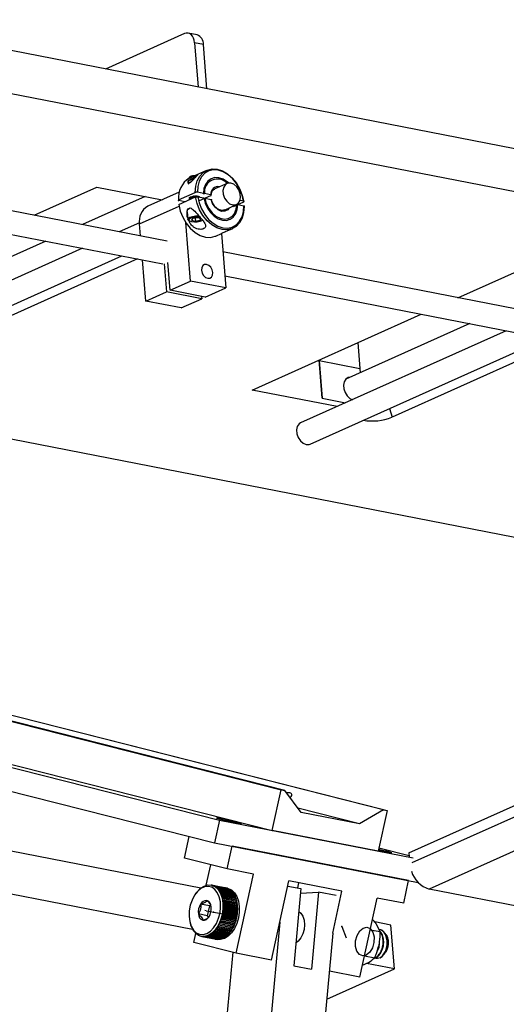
# Model space of a CAD drawing. Header units: inches. Extents: x 0.1 to 43.9, y 0.1 to 33.9.
# Tile 36 of 50: x 29.6 to 30.9, y 10.6 to 13.3. Entities that reach past the tile are written whole.
import ezdxf
from ezdxf import colors
from ezdxf.entities.mleader import LeaderData, LeaderLine
from ezdxf.math import Vec2, Vec3

# ---------------------------------------------------------------- set-up
doc = ezdxf.new("R2010")
doc.units = ezdxf.units.IN
doc.header["$MEASUREMENT"] = 0
doc.header["$PDSIZE"] = -1
doc.linetypes.add('CENTERX2', pattern=[0.8, 0.5, -0.1, 0.1, -0.1])

msp = doc.modelspace()

# ---------------------------------------------------------------- linework, layer by layer
at = {"color": 7, "linetype": 'Continuous', "lineweight": 25}
for p, q in [((33.8312, 12.3752), (28.5469, 13.4046)), ((33.8408, 12.2569), (28.366, 13.3234)), ((30.0527, 13.2484), (29.8395, 13.1528)), ((30.0866, 13.2451), (30.0628, 13.2497)), ((30.0797, 13.2237), (30.0894, 13.1041)), ((30.1035, 13.2191), (30.0797, 13.2237)), ((30.1132, 13.0994), (30.1035, 13.2191)), ((30.0063, 12.6884), (29.0138, 12.8817)), ((30.0678, 12.8624), (30.0652, 12.8597)), ((30.1124, 12.8794), (30.0794, 12.8646)), ((30.0839, 12.8624), (30.0824, 12.8636)), ((29.6474, 12.7583), (29.8162, 12.834)), ((29.8162, 12.834), (29.9921, 12.7997)), ((30.0622, 12.8486), (30.0623, 12.8478)), ((30.1674, 12.8441), (30.1347, 12.8295)), ((29.0191, 12.817), (29.9943, 12.627)), ((29.9467, 12.8086), (29.7779, 12.7329)), ((30.0385, 12.8206), (29.9536, 12.7824)), ((30.0365, 12.7995), (30.0818, 12.8198)), ((30.0375, 12.7873), (30.0827, 12.8076)), ((30.1037, 12.8171), (30.0873, 12.8203)), ((30.0882, 12.8081), (30.1047, 12.8049)), ((30.0933, 12.7979), (30.1237, 12.8116)), ((30.1232, 12.8133), (30.1066, 12.8165)), ((30.0536, 12.7945), (30.037, 12.7978)), ((30.0661, 12.8013), (30.0661, 12.8005)), ((30.1076, 12.8043), (30.1242, 12.8011)), ((30.1603, 12.7724), (30.193, 12.7871)), ((30.1846, 12.7819), (30.2123, 12.7943)), ((30.1963, 12.7871), (30.2128, 12.7838)), ((30.2118, 12.796), (30.2024, 12.7979)), ((30.0599, 12.7674), (30.0615, 12.7476)), ((30.0614, 12.7753), (30.0642, 12.7766)), ((30.0658, 12.7773), (30.0685, 12.7785)), ((29.9313, 12.7382), (29.8766, 12.7136)), ((29.9342, 12.7024), (29.9315, 12.7347)), ((30.0691, 12.5807), (30.0563, 12.7384)), ((30.063, 12.7453), (30.0656, 12.7434)), ((30.0742, 12.7491), (30.0718, 12.7447)), ((30.0718, 12.7447), (30.0821, 12.7427)), ((30.0869, 12.7514), (30.0742, 12.7491)), ((30.0815, 12.7504), (30.0821, 12.7427)), ((30.0821, 12.7427), (30.0948, 12.745)), ((30.0972, 12.7494), (30.0869, 12.7514)), ((30.0944, 12.75), (30.0948, 12.745)), ((30.0948, 12.745), (30.0972, 12.7494)), ((30.1914, 12.7277), (30.1931, 12.7291)), ((30.1375, 12.7022), (30.1526, 12.709)), ((30.1524, 12.7089), (30.1643, 12.5622)), ((30.1678, 12.7159), (30.1827, 12.7225)), ((26.9185, 12.6741), (31.2526, 11.8298)), ((29.679, 12.6885), (29.3453, 12.5388)), ((29.7776, 12.6692), (29.2233, 12.4206)), ((29.2489, 12.3636), (29.8841, 12.6485)), ((31.1489, 12.4658), (30.1564, 12.6591)), ((29.9256, 12.6404), (29.4696, 12.4358)), ((29.9484, 12.5266), (29.9394, 12.6377)), ((29.9978, 12.6268), (30.0039, 12.5515)), ((30.0136, 12.5558), (30.0075, 12.6312)), ((30.1617, 12.5944), (31.1369, 12.4044)), ((30.79, 12.5357), (30.9588, 12.6114)), ((30.0136, 12.5558), (30.0691, 12.5807)), ((30.1643, 12.5622), (30.0691, 12.5807)), ((29.9484, 12.5266), (30.0039, 12.5515)), ((30.0991, 12.5329), (30.0039, 12.5515)), ((30.1088, 12.5373), (30.0136, 12.5558)), ((30.1088, 12.5373), (30.1643, 12.5622)), ((30.0437, 12.508), (29.9484, 12.5266)), ((30.0437, 12.508), (30.0991, 12.5329)), ((30.0986, 12.5392), (30.0991, 12.5329)), ((30.235, 12.2867), (30.691, 12.4913)), ((30.8216, 12.4659), (30.4879, 12.3162)), ((30.9202, 12.4467), (30.3659, 12.198)), ((30.3915, 12.141), (31.0266, 12.4259)), ((30.5198, 12.4145), (30.5264, 12.3335)), ((31.0682, 12.4178), (30.6122, 12.2133)), ((30.4242, 12.2644), (30.4158, 12.3678)), ((30.416, 12.3661), (30.4242, 12.2644)), ((30.416, 12.3661), (30.5255, 12.3448)), ((30.4641, 12.2421), (30.235, 12.2867)), ((30.4242, 12.2644), (30.4867, 12.2522)), ((30.6577, 11.038), (32.7486, 11.9759)), ((32.8034, 11.878), (30.7125, 10.94)), ((28.9749, 11.5476), (30.3134, 11.208)), ((30.3233, 11.2061), (28.9848, 11.5457)), ((30.5891, 11.1543), (29.2506, 11.4939)), ((29.2605, 11.4919), (30.599, 11.1524)), ((29.4412, 11.3049), (30.1466, 11.126)), ((29.4429, 11.3129), (30.2894, 11.0981)), ((29.569, 11.2081), (30.1333, 11.0649)), ((30.2894, 11.0981), (30.3134, 11.208)), ((30.3134, 11.208), (30.3233, 11.2061)), ((30.3669, 11.1467), (30.3233, 11.2061)), ((30.5242, 11.116), (30.3586, 11.1581)), ((30.5242, 11.116), (30.3669, 11.1467)), ((30.5891, 11.1543), (30.5242, 11.116)), ((30.599, 11.1524), (30.5751, 11.0425)), ((30.5891, 11.1543), (30.599, 11.1524)), ((30.1466, 11.126), (30.1333, 11.0649)), ((30.1466, 11.126), (30.6695, 11.0241)), ((30.0529, 11.0237), (30.0656, 11.0821)), ((30.5751, 11.0425), (30.2894, 11.0981)), ((30.0964, 10.9427), (29.423, 11.0739)), ((30.1333, 11.0649), (30.6825, 10.9579)), ((30.1676, 10.9946), (30.1809, 11.0557)), ((30.657, 10.9629), (30.1809, 11.0557)), ((30.6584, 11.0298), (30.5768, 11.0505)), ((30.6577, 11.038), (30.6586, 11.0269)), ((30.1676, 10.9946), (30.0529, 11.0237)), ((30.1113, 10.9503), (30.1234, 11.0058)), ((30.239, 10.9807), (30.1676, 10.9946)), ((30.1924, 10.7671), (30.239, 10.9807)), ((30.0746, 10.8306), (29.4007, 10.9619)), ((30.1254, 10.9506), (30.1243, 10.9508)), ((30.1254, 10.9506), (30.164, 10.943)), ((30.1642, 10.943), (30.1256, 10.9505)), ((30.1282, 10.9499), (30.1668, 10.9424)), ((30.1669, 10.9423), (30.1283, 10.9498)), ((30.1308, 10.9489), (30.1694, 10.9414)), ((30.1696, 10.9413), (30.131, 10.9489)), ((30.1334, 10.9477), (30.172, 10.9402)), ((30.1722, 10.9401), (30.1336, 10.9476)), ((30.1359, 10.9462), (30.1745, 10.9387)), ((30.1747, 10.9386), (30.1361, 10.9461)), ((30.2876, 10.7485), (30.3342, 10.9622)), ((30.3312, 10.9483), (30.3667, 10.9414)), ((30.477, 10.9343), (30.3342, 10.9622)), ((30.3579, 10.9431), (30.3609, 10.957)), ((30.6437, 10.9019), (30.657, 10.9629)), ((30.0834, 10.9289), (30.0817, 10.9265)), ((30.1383, 10.9444), (30.1769, 10.9369)), ((30.1771, 10.9368), (30.1385, 10.9443)), ((30.1406, 10.9424), (30.1792, 10.9349)), ((30.1794, 10.9348), (30.1408, 10.9423)), ((30.1428, 10.9402), (30.1814, 10.9327)), ((30.1816, 10.9325), (30.1429, 10.94)), ((30.1449, 10.9377), (30.1835, 10.9302)), ((30.1836, 10.93), (30.145, 10.9375)), ((30.1468, 10.935), (30.1854, 10.9274)), ((30.1855, 10.9273), (30.1469, 10.9348)), ((30.1486, 10.932), (30.1872, 10.9245)), ((30.1873, 10.9243), (30.1487, 10.9318)), ((30.1502, 10.9289), (30.1888, 10.9214)), ((30.1889, 10.9212), (30.1503, 10.9287)), ((30.1517, 10.9256), (30.1903, 10.9181)), ((30.1904, 10.9178), (30.1518, 10.9254)), ((30.153, 10.9221), (30.1917, 10.9145)), ((30.1917, 10.9143), (30.1531, 10.9218)), ((30.1685, 10.9422), (30.164, 10.9431)), ((30.1642, 10.943), (30.1642, 10.9429)), ((30.1669, 10.9423), (30.167, 10.9419)), ((30.1696, 10.9413), (30.1696, 10.9406)), ((30.1722, 10.9401), (30.1722, 10.9391)), ((30.1747, 10.9386), (30.1746, 10.9374)), ((30.1771, 10.9368), (30.177, 10.9354)), ((30.1794, 10.9348), (30.1792, 10.9331)), ((30.1816, 10.9325), (30.1812, 10.9306)), ((30.1836, 10.93), (30.1832, 10.9279)), ((30.1855, 10.9273), (30.185, 10.925)), ((30.1873, 10.9243), (30.1866, 10.9218)), ((30.1889, 10.9212), (30.188, 10.9185)), ((30.3667, 10.9414), (30.3476, 10.7329)), ((30.3656, 10.9293), (30.4144, 10.9321)), ((30.4144, 10.9321), (30.3952, 10.7236)), ((30.4617, 10.9229), (30.4144, 10.9321)), ((30.4524, 10.8212), (30.477, 10.9343)), ((31.3076, 10.8241), (30.7125, 10.94)), ((30.1198, 10.8947), (30.096, 10.8993)), ((30.1198, 10.8947), (30.114, 10.8682)), ((30.1231, 10.8965), (30.1198, 10.8947)), ((30.1542, 10.9184), (30.1928, 10.9109)), ((30.1929, 10.9106), (30.1543, 10.9182)), ((30.1552, 10.9146), (30.1938, 10.9071)), ((30.1939, 10.9068), (30.1552, 10.9143)), ((30.156, 10.9106), (30.1946, 10.9031)), ((30.1947, 10.9029), (30.1561, 10.9104)), ((30.1566, 10.9066), (30.1953, 10.8991)), ((30.1927, 10.8996), (30.1566, 10.9066)), ((30.1953, 10.8988), (30.1567, 10.9063)), ((30.1932, 10.8957), (30.1571, 10.9027)), ((30.1571, 10.9024), (30.1957, 10.8949)), ((30.1957, 10.8946), (30.1571, 10.9022)), ((30.1935, 10.8917), (30.1574, 10.8987)), ((30.1574, 10.8982), (30.196, 10.8906)), ((30.196, 10.8904), (30.1574, 10.8979)), ((30.1937, 10.8876), (30.1575, 10.8947)), ((30.1575, 10.8938), (30.1961, 10.8863)), ((30.1961, 10.8861), (30.1575, 10.8936)), ((30.1904, 10.9178), (30.1893, 10.915)), ((30.1917, 10.9143), (30.1904, 10.9113)), ((30.1929, 10.9106), (30.1914, 10.9075)), ((30.1939, 10.9068), (30.1921, 10.9036)), ((30.1947, 10.9029), (30.1927, 10.8996)), ((30.1927, 10.8996), (30.1953, 10.8991)), ((30.1953, 10.8988), (30.1932, 10.8957)), ((30.1932, 10.8957), (30.1957, 10.8949)), ((30.1957, 10.8946), (30.1935, 10.8917)), ((30.5257, 10.7021), (30.5723, 10.9158)), ((30.6437, 10.9019), (30.5723, 10.9158)), ((30.114, 10.8682), (30.0902, 10.8729)), ((30.114, 10.8682), (30.1172, 10.8635)), ((30.1928, 10.8597), (30.1541, 10.8673)), ((30.1542, 10.8675), (30.1928, 10.86)), ((30.1911, 10.8627), (30.1547, 10.8697)), ((30.1938, 10.8641), (30.1551, 10.8716)), ((30.1552, 10.8719), (30.1938, 10.8644)), ((30.1919, 10.8668), (30.1556, 10.8739)), ((30.156, 10.8763), (30.1946, 10.8687)), ((30.1946, 10.8685), (30.156, 10.876)), ((30.1926, 10.871), (30.1563, 10.8781)), ((30.1566, 10.8807), (30.1953, 10.8732)), ((30.1952, 10.8729), (30.1566, 10.8804)), ((30.1932, 10.8752), (30.1568, 10.8822)), ((30.1571, 10.8851), (30.1957, 10.8776)), ((30.1957, 10.8773), (30.1571, 10.8848)), ((30.1935, 10.8793), (30.1572, 10.8864)), ((30.1937, 10.8835), (30.1574, 10.8906)), ((30.1574, 10.8895), (30.196, 10.882)), ((30.196, 10.8817), (30.1574, 10.8892)), ((30.1946, 10.8685), (30.1919, 10.8668)), ((30.1919, 10.8668), (30.1938, 10.8644)), ((30.1952, 10.8729), (30.1926, 10.871)), ((30.1926, 10.871), (30.1946, 10.8687)), ((30.1957, 10.8773), (30.1932, 10.8752)), ((30.1932, 10.8752), (30.1953, 10.8732)), ((30.1935, 10.8917), (30.196, 10.8906)), ((30.196, 10.8817), (30.1935, 10.8793)), ((30.1935, 10.8793), (30.1957, 10.8776)), ((30.196, 10.8904), (30.1937, 10.8876)), ((30.1937, 10.8876), (30.1961, 10.8863)), ((30.1961, 10.8861), (30.1937, 10.8835)), ((30.1937, 10.8835), (30.196, 10.882)), ((30.067, 10.8513), (30.0677, 10.8484)), ((30.1428, 10.8396), (30.1814, 10.8321)), ((30.1808, 10.8359), (30.1447, 10.8429)), ((30.1834, 10.8355), (30.1448, 10.843)), ((30.1449, 10.8432), (30.1835, 10.8357)), ((30.1827, 10.8393), (30.1465, 10.8464)), ((30.1853, 10.8392), (30.1467, 10.8467)), ((30.1468, 10.847), (30.1854, 10.8395)), ((30.1844, 10.843), (30.1482, 10.85)), ((30.1871, 10.8431), (30.1485, 10.8506)), ((30.1486, 10.8509), (30.1872, 10.8434)), ((30.1861, 10.8467), (30.1498, 10.8538)), ((30.1888, 10.8471), (30.1501, 10.8546)), ((30.1502, 10.8549), (30.1889, 10.8474)), ((30.1875, 10.8506), (30.1513, 10.8577)), ((30.1903, 10.8512), (30.1516, 10.8588)), ((30.1517, 10.859), (30.1903, 10.8515)), ((30.1889, 10.8545), (30.1526, 10.8616)), ((30.1916, 10.8555), (30.153, 10.863)), ((30.1531, 10.8632), (30.1917, 10.8557)), ((30.1901, 10.8586), (30.1537, 10.8656)), ((30.1871, 10.8431), (30.1844, 10.843)), ((30.1844, 10.843), (30.1854, 10.8395)), ((30.1888, 10.8471), (30.1861, 10.8467)), ((30.1861, 10.8467), (30.1872, 10.8434)), ((30.1903, 10.8512), (30.1875, 10.8506)), ((30.1875, 10.8506), (30.1889, 10.8474)), ((30.1916, 10.8555), (30.1889, 10.8545)), ((30.1889, 10.8545), (30.1903, 10.8515)), ((30.1928, 10.8597), (30.1901, 10.8586)), ((30.1901, 10.8586), (30.1917, 10.8557)), ((30.1938, 10.8641), (30.1911, 10.8627)), ((30.1911, 10.8627), (30.1928, 10.86)), ((30.31, 10.851), (30.2837, 10.5644)), ((30.6094, 10.8428), (30.5656, 10.8513)), ((30.5805, 10.8253), (30.5693, 10.8467)), ((30.619, 10.7246), (30.6094, 10.8428)), ((30.0777, 10.7962), (30.0829, 10.8202)), ((30.1525, 10.8062), (30.1139, 10.8137)), ((30.1141, 10.8138), (30.1527, 10.8063)), ((30.1554, 10.8073), (30.1168, 10.8148)), ((30.117, 10.8149), (30.1556, 10.8074)), ((30.1583, 10.8087), (30.1197, 10.8162)), ((30.1198, 10.8163), (30.1584, 10.8088)), ((30.1611, 10.8103), (30.1225, 10.8178)), ((30.1227, 10.8179), (30.1613, 10.8104)), ((30.1639, 10.8122), (30.1253, 10.8197)), ((30.1254, 10.8199), (30.1641, 10.8123)), ((30.1666, 10.8144), (30.128, 10.8219)), ((30.1282, 10.822), (30.1668, 10.8145)), ((30.1693, 10.8167), (30.1307, 10.8243)), ((30.1308, 10.8244), (30.1695, 10.8169)), ((30.1719, 10.8193), (30.1333, 10.8269)), ((30.1334, 10.827), (30.172, 10.8195)), ((30.1744, 10.8222), (30.1358, 10.8297)), ((30.1359, 10.8299), (30.1746, 10.8224)), ((30.1768, 10.8252), (30.1382, 10.8327)), ((30.1383, 10.8329), (30.177, 10.8254)), ((30.1791, 10.8285), (30.1405, 10.836)), ((30.1406, 10.8362), (30.1793, 10.8287)), ((30.1813, 10.8319), (30.1427, 10.8394)), ((30.1644, 10.8148), (30.1641, 10.8123)), ((30.167, 10.8172), (30.1668, 10.8145)), ((30.1696, 10.8198), (30.1695, 10.8169)), ((30.1721, 10.8226), (30.172, 10.8195)), ((30.1744, 10.8257), (30.1746, 10.8224)), ((30.1767, 10.8289), (30.177, 10.8254)), ((30.1788, 10.8324), (30.1793, 10.8287)), ((30.1834, 10.8355), (30.1808, 10.8359)), ((30.1808, 10.8359), (30.1814, 10.8321)), ((30.1853, 10.8392), (30.1827, 10.8393)), ((30.1827, 10.8393), (30.1835, 10.8357)), ((30.4526, 10.8211), (30.4265, 10.5365)), ((30.5537, 10.8305), (30.5805, 10.8253)), ((30.5803, 10.8302), (30.579, 10.8304)), ((30.1924, 10.7671), (30.0777, 10.7962)), ((30.0975, 10.8127), (30.0985, 10.8126)), ((30.1382, 10.8048), (30.0996, 10.8124)), ((30.0998, 10.8123), (30.1384, 10.8048)), ((30.141, 10.8045), (30.1024, 10.8121)), ((30.1026, 10.8121), (30.1412, 10.8045)), ((30.1439, 10.8045), (30.1053, 10.8121)), ((30.1054, 10.8121), (30.1441, 10.8046)), ((30.1467, 10.8048), (30.1081, 10.8123)), ((30.1083, 10.8124), (30.1469, 10.8048)), ((30.1496, 10.8054), (30.111, 10.8129)), ((30.1112, 10.8129), (30.1498, 10.8054)), ((30.1371, 10.805), (30.1416, 10.8042)), ((30.1385, 10.805), (30.1384, 10.8048)), ((30.1414, 10.805), (30.1412, 10.8045)), ((30.1444, 10.8053), (30.1441, 10.8046)), ((30.1473, 10.8058), (30.1469, 10.8048)), ((30.1502, 10.8067), (30.1498, 10.8054)), ((30.1531, 10.8078), (30.1527, 10.8063)), ((30.156, 10.8091), (30.1556, 10.8074)), ((30.1589, 10.8108), (30.1584, 10.8088)), ((30.1616, 10.8126), (30.1613, 10.8104)), ((30.6015, 10.8036), (30.6011, 10.8056)), ((30.1828, 10.7695), (30.1634, 10.5575)), ((30.2876, 10.7485), (30.1924, 10.7671)), ((30.5383, 10.76), (30.5655, 10.7548)), ((30.5914, 10.7649), (30.592, 10.7659)), ((30.5944, 10.7692), (30.595, 10.77)), ((30.5327, 10.7346), (30.5468, 10.7409)), ((30.619, 10.7246), (30.5433, 10.7393)), ((30.3476, 10.7329), (30.3952, 10.7236)), ((30.4362, 10.6426), (30.619, 10.7246)), ((30.5257, 10.7021), (30.4432, 10.7182))]:
    msp.add_line(p, q, dxfattribs=at)
at = {"color": 8, "linetype": 'Continuous', "lineweight": 25}
for p, q in [((29.9315, 12.7347), (30.0383, 12.7826)), ((30.6054, 12.237), (30.6122, 12.2133)), ((30.6667, 11.0114), (32.751, 11.9464))]:
    msp.add_line(p, q, dxfattribs=at)
at = {"color": 7, "linetype": 'CENTERX2'}
for p, q in [((30.1109, 10.8818), (30.1074, 10.8824)), ((30.1109, 10.8818), (30.1515, 10.8738)), ((30.1515, 10.8738), (30.155, 10.8732)), ((30.4771, 10.8393), (30.4883, 10.8082))]:
    msp.add_line(p, q, dxfattribs=at)
at = {"color": 7, "linetype": 'Continuous', "lineweight": 25, "flags": 128}
for points in [[(30.0797, 13.2237), (30.0787, 13.2305), (30.0768, 13.2365), (30.0741, 13.2416), (30.0706, 13.2457), (30.0666, 13.2484), (30.0622, 13.2498), (30.0575, 13.2498), (30.0527, 13.2484)], [(30.0802, 12.8644), (30.082, 12.8638), (30.0824, 12.8636)], [(30.0818, 12.8198), (30.0829, 12.8363), (30.087, 12.8513), (30.0938, 12.8639), (30.1031, 12.8737), (30.1144, 12.8802), (30.1272, 12.8831), (30.1409, 12.8822), (30.155, 12.8777), (30.1686, 12.8696), (30.1814, 12.8585), (30.1926, 12.8447), (30.2017, 12.8289), (30.2084, 12.8119), (30.2123, 12.7943)], [(30.2118, 12.796), (30.2081, 12.8127), (30.2017, 12.829), (30.1929, 12.844), (30.1823, 12.8571), (30.1701, 12.8677), (30.1571, 12.8753), (30.1437, 12.8797), (30.1307, 12.8805), (30.1185, 12.8778), (30.1077, 12.8716), (30.0988, 12.8623), (30.0923, 12.8503), (30.0884, 12.8361), (30.0873, 12.8203)], [(30.1711, 12.8453), (30.1675, 12.8484), (30.1567, 12.8554), (30.1454, 12.8593), (30.1344, 12.8597), (30.1243, 12.8568), (30.1158, 12.8506), (30.1093, 12.8416), (30.1052, 12.8302), (30.1037, 12.8171)], [(30.1826, 12.786), (30.1906, 12.7862), (30.1973, 12.79), (30.202, 12.7968), (30.2041, 12.8059), (30.2032, 12.8162), (30.1996, 12.8264), (30.1937, 12.8353), (30.1861, 12.8418), (30.1778, 12.8452), (30.1698, 12.845), (30.1631, 12.8412), (30.1584, 12.8344), (30.1563, 12.8253), (30.1572, 12.815), (30.1608, 12.8048), (30.1667, 12.7959), (30.1743, 12.7894), (30.1826, 12.786)], [(30.0658, 12.8045), (30.0665, 12.806), (30.0691, 12.8077), (30.0734, 12.8091), (30.0786, 12.8099), (30.084, 12.8101), (30.0888, 12.8096)], [(30.2133, 12.7821), (30.2122, 12.7656), (30.2081, 12.7506), (30.2012, 12.738), (30.192, 12.7282), (30.1807, 12.7217), (30.1679, 12.7188), (30.1541, 12.7197), (30.1401, 12.7242), (30.1264, 12.7323), (30.1137, 12.7434), (30.1025, 12.7572), (30.0933, 12.773), (30.0867, 12.79), (30.0827, 12.8076)], [(30.0882, 12.8081), (30.092, 12.7914), (30.0984, 12.7752), (30.1071, 12.7602), (30.1178, 12.7471), (30.1299, 12.7365), (30.143, 12.7288), (30.1563, 12.7245), (30.1694, 12.7237), (30.1816, 12.7264), (30.1924, 12.7325), (30.2012, 12.7419), (30.2078, 12.7539), (30.2117, 12.7681), (30.2128, 12.7838)], [(30.0888, 12.8096), (30.0922, 12.8085), (30.0937, 12.8071)], [(30.0375, 12.7873), (30.0414, 12.7697), (30.0481, 12.7527), (30.0572, 12.7369), (30.0684, 12.7231), (30.0812, 12.712), (30.0949, 12.7039), (30.1089, 12.6994), (30.1226, 12.6985), (30.1354, 12.7014), (30.1375, 12.7022)], [(30.1047, 12.8049), (30.1084, 12.7908), (30.1145, 12.7775), (30.1227, 12.7655), (30.1325, 12.7558), (30.1434, 12.7487), (30.1547, 12.7449), (30.1657, 12.7444), (30.1757, 12.7473), (30.1843, 12.7535), (30.1908, 12.7626), (30.1949, 12.774), (30.1963, 12.7871)], [(30.1076, 12.8043), (30.1115, 12.7901), (30.1181, 12.7766), (30.1269, 12.7649), (30.1373, 12.7559), (30.1486, 12.75), (30.1601, 12.7478), (30.1708, 12.7493), (30.18, 12.7546), (30.1872, 12.7631), (30.1918, 12.7744), (30.1935, 12.7876)], [(30.0596, 12.7717), (30.0607, 12.7741), (30.065, 12.7769), (30.0683, 12.7782)], [(30.063, 12.7453), (30.0616, 12.7471), (30.0626, 12.75), (30.0669, 12.7528), (30.0739, 12.7551), (30.0824, 12.7565), (30.0913, 12.7568), (30.0916, 12.7568)], [(30.0947, 12.7534), (30.0907, 12.7536), (30.0828, 12.7533), (30.0752, 12.7521), (30.069, 12.7501), (30.0652, 12.7476), (30.0643, 12.745), (30.0665, 12.7428), (30.0714, 12.7412)], [(30.1289, 12.604), (30.1272, 12.6114), (30.1234, 12.6181), (30.1182, 12.6231), (30.1123, 12.6257), (30.1066, 12.6254), (30.102, 12.6223), (30.0992, 12.6168), (30.0987, 12.6099), (30.1004, 12.6024), (30.1042, 12.5957), (30.1094, 12.5907), (30.1153, 12.5881), (30.121, 12.5884), (30.1256, 12.5915), (30.1284, 12.597), (30.1289, 12.604)], [(30.4995, 12.3214), (30.4942, 12.3204), (30.4879, 12.3162), (30.4835, 12.3092), (30.4816, 12.3001), (30.4825, 12.29), (30.4859, 12.2799), (30.4915, 12.2709), (30.4988, 12.2641), (30.5053, 12.2606)], [(30.3659, 12.198), (30.3615, 12.1951), (30.3569, 12.1883), (30.3548, 12.1792), (30.3556, 12.1689), (30.3593, 12.1587), (30.3652, 12.1498), (30.3728, 12.1433), (30.3811, 12.14)], [(30.3811, 12.14), (30.3891, 12.1401), (30.3915, 12.141)], [(30.1992, 11.1191), (30.1908, 11.1211), (30.1804, 11.1235), (30.1692, 11.126), (30.1583, 11.1283), (30.149, 11.1301), (30.1422, 11.1314), (30.1387, 11.1318), (30.1389, 11.1314), (30.1427, 11.1303), (30.1498, 11.1285), (30.1593, 11.1263), (30.1703, 11.1238), (30.1815, 11.1214), (30.1917, 11.1193), (30.1999, 11.1177), (30.2051, 11.1169), (30.2068, 11.1169), (30.2047, 11.1176), (30.1992, 11.1191)], [(30.5756, 11.0448), (30.5861, 11.0426), (30.5964, 11.0405), (30.6045, 11.0389), (30.6097, 11.0381), (30.6114, 11.038), (30.6094, 11.0388), (30.6039, 11.0403)], [(30.0934, 10.8182), (30.1031, 10.8176), (30.113, 10.8205), (30.1225, 10.8267), (30.1313, 10.8359), (30.1388, 10.8476), (30.1446, 10.8612), (30.1484, 10.876), (30.15, 10.8911), (30.1493, 10.9057), (30.1463, 10.9191), (30.1412, 10.9305), (30.1343, 10.9393), (30.126, 10.945), (30.1167, 10.9474), (30.1068, 10.9463), (30.097, 10.9417), (30.0878, 10.9339), (30.0796, 10.9234), (30.0729, 10.9106), (30.0681, 10.8964), (30.0654, 10.8813), (30.0649, 10.8664), (30.0668, 10.8523), (30.0708, 10.8398), (30.0768, 10.8296), (30.0845, 10.8223), (30.0934, 10.8182)], [(30.0834, 10.9289), (30.0866, 10.9331), (30.0958, 10.9423), (30.1057, 10.9484), (30.1159, 10.9511), (30.1259, 10.9504), (30.1351, 10.9463), (30.1431, 10.9389), (30.1494, 10.9286), (30.1539, 10.916), (30.1562, 10.9017), (30.1562, 10.8864), (30.1539, 10.8708), (30.1495, 10.8558), (30.1432, 10.8421), (30.1352, 10.8304), (30.126, 10.8213), (30.1161, 10.8152), (30.1059, 10.8124), (30.0959, 10.8131), (30.0959, 10.8131)], [(30.1685, 10.9422), (30.17, 10.9418), (30.1792, 10.9377), (30.1872, 10.9303), (30.1936, 10.9201), (30.198, 10.9075), (30.2003, 10.8931), (30.2003, 10.8778), (30.198, 10.8623), (30.1936, 10.8472), (30.1873, 10.8335), (30.1793, 10.8218), (30.1701, 10.8127), (30.1602, 10.8066), (30.15, 10.8038), (30.1416, 10.8042)], [(30.3611, 10.8795), (30.3665, 10.8749), (30.3717, 10.8666), (30.375, 10.856), (30.3761, 10.844), (30.3749, 10.8314), (30.3716, 10.8191), (30.3663, 10.8081), (30.3596, 10.7992), (30.3532, 10.7938)]]:
    msp.add_lwpolyline(points, dxfattribs=at)
at = {"color": 8, "linetype": 'Continuous', "lineweight": 25, "flags": 128}
msp.add_lwpolyline([(30.1732, 12.7782), (30.1692, 12.7732), (30.1617, 12.769), (30.1527, 12.7688), (30.1435, 12.7726), (30.135, 12.7798), (30.1283, 12.7897), (30.1242, 12.8011)], dxfattribs=at)
at = {"color": 7, "linetype": 'Continuous', "flags": 128}
msp.add_lwpolyline([(30.5183, 10.8151), (30.5255, 10.8271), (30.5348, 10.8348), (30.5446, 10.837), (30.5536, 10.8333), (30.5604, 10.8242), (30.5638, 10.8113), (30.5635, 10.7963), (30.5594, 10.7817), (30.5522, 10.7697), (30.5429, 10.762), (30.5331, 10.7598), (30.5241, 10.7635), (30.5173, 10.7726), (30.5139, 10.7855), (30.5142, 10.8004), (30.5183, 10.8151)], dxfattribs=at)
at = {"color": 7, "linetype": 'Continuous', "lineweight": 25}
for centre, radius, start, end in [((30.0774, 13.2206), 0.0262, 356.7513, 69.495), ((30.077, 12.8288), 0.0319, 94.7408, 112.1104), ((30.0766, 12.8477), 0.0171, 77.8811, 120.7072), ((30.0776, 12.8415), 0.0218, 76.2758, 94.3033), ((30.0979, 12.8058), 0.0617, 121.6674, 185.8973), ((30.1416, 12.8208), 0.0353, 41.868, 186.9275), ((29.9755, 12.7434), 0.0448, 119.2738, 191.2006), ((30.081, 12.7885), 0.0483, 258.5715, 295.5638), ((30.5583, 12.3513), 0.1482, 260.6851, 291.2968), ((30.3839, 10.1518), 0.9153, 76.0949, 77.8865), ((30.7341, 11.0096), 0.0729, 197.2175, 252.7885), ((30.12, 10.9233), 0.0278, 73.0371, 78.484), ((30.1197, 10.9223), 0.0288, 67.4002, 72.6864), ((30.1194, 10.9216), 0.0296, 61.8231, 67.0338), ((30.1186, 10.92), 0.0315, 56.4765, 61.4659), ((30.1177, 10.9187), 0.033, 51.2869, 56.1465), ((30.1159, 10.9164), 0.0359, 46.422, 51.0012), ((30.1138, 10.9143), 0.0389, 41.7786, 46.1259), ((30.111, 10.9118), 0.0426, 37.4141, 41.4994), ((30.1084, 10.9098), 0.0459, 33.2829, 37.1889), ((30.1041, 10.9069), 0.0511, 29.4404, 33.0556), ((30.1004, 10.9048), 0.0554, 25.7786, 29.2162), ((30.0952, 10.9023), 0.0611, 22.3544, 25.5637), ((30.0902, 10.9003), 0.0665, 19.1056, 22.1349), ((30.0858, 10.8988), 0.0712, 16.0044, 18.9105), ((30.1587, 10.9158), 0.0278, 73.0371, 78.484), ((30.1584, 10.9148), 0.0288, 67.4002, 72.6864), ((30.1581, 10.9141), 0.0296, 61.8231, 67.0338), ((30.1572, 10.9125), 0.0315, 56.4765, 61.4659), ((30.1563, 10.9112), 0.033, 51.2869, 56.1465), ((30.1545, 10.9089), 0.0359, 46.422, 51.0012), ((30.1524, 10.9068), 0.0389, 41.7786, 46.1259), ((30.1497, 10.9043), 0.0426, 37.4141, 41.4994), ((30.147, 10.9023), 0.0459, 33.2829, 37.1889), ((30.1427, 10.8994), 0.0511, 29.4404, 33.0556), ((30.139, 10.8973), 0.0554, 25.7786, 29.2162), ((30.1338, 10.8948), 0.0611, 22.3544, 25.5637), ((30.1307, 10.8779), 0.0409, 148.3646, 187.0321), ((30.1113, 10.8921), 0.0169, 83.4815, 154.6762), ((30.1062, 10.8918), 0.0185, 0.7168, 67.7068), ((30.0797, 10.897), 0.0775, 13.0861, 15.8212), ((30.0744, 10.8959), 0.0829, 10.2701, 12.8844), ((30.0704, 10.8951), 0.087, 7.5597, 10.1051), ((30.0637, 10.8943), 0.0938, 4.9851, 7.3879), ((30.0595, 10.894), 0.0979, 2.4604, 4.7992), ((30.0558, 10.8938), 0.1017, 0.0075, 2.2912), ((30.0534, 10.8938), 0.104, 357.6037, 359.8605), ((30.1288, 10.8928), 0.0665, 19.1056, 22.1349), ((30.1244, 10.8913), 0.0712, 16.0044, 18.9105), ((30.1183, 10.8895), 0.0775, 13.0861, 15.8212), ((30.113, 10.8883), 0.0829, 10.2701, 12.8844), ((30.1091, 10.8876), 0.087, 7.5597, 10.1051), ((30.1023, 10.8867), 0.0938, 4.9851, 7.3879), ((30.0982, 10.8864), 0.0979, 2.4604, 4.7992), ((30.1087, 10.8731), 0.0185, 180.7146, 247.7106), ((30.0841, 10.887), 0.0409, 328.3646, 7.0321), ((30.046, 10.8944), 0.1115, 343.7492, 345.8923), ((30.0449, 10.8947), 0.1126, 346.0608, 348.1889), ((30.046, 10.8944), 0.1115, 348.3432, 350.4947), ((30.0467, 10.8943), 0.1108, 350.6322, 352.7928), ((30.0475, 10.8942), 0.11, 352.9422, 355.1104), ((30.0505, 10.8939), 0.107, 355.2489, 357.4637), ((30.0846, 10.8869), 0.1115, 348.3432, 350.4947), ((30.0853, 10.8868), 0.1108, 350.6322, 352.7928), ((30.0861, 10.8867), 0.11, 352.9422, 355.1104), ((30.0891, 10.8864), 0.107, 355.2489, 357.4637), ((30.0944, 10.8863), 0.1017, 0.0075, 2.2912), ((30.0921, 10.8863), 0.104, 357.6037, 359.8605), ((30.1138, 10.8563), 0.0468, 189.6765, 247.5497), ((30.1036, 10.8728), 0.0169, 263.4761, 334.6787), ((30.0656, 10.8862), 0.0902, 328.9142, 331.3855), ((30.0615, 10.8883), 0.0948, 331.5679, 333.9613), ((30.058, 10.8901), 0.0987, 334.1234, 336.4558), ((30.0543, 10.8917), 0.1027, 336.6057, 338.8763), ((30.0508, 10.893), 0.1064, 339.0348, 341.2491), ((30.0491, 10.8936), 0.1083, 341.396, 343.5896), ((30.0966, 10.8826), 0.0987, 334.1234, 336.4558), ((30.0929, 10.8841), 0.1027, 336.6057, 338.8763), ((30.0895, 10.8855), 0.1064, 339.0348, 341.2491), ((30.0877, 10.886), 0.1083, 341.396, 343.5896), ((30.0846, 10.8869), 0.1115, 343.7492, 345.8923), ((30.0835, 10.8871), 0.1126, 346.0608, 348.1889), ((30.1031, 10.846), 0.0341, 283.8269, 288.5793), ((30.1021, 10.849), 0.0372, 288.8769, 293.3417), ((30.1007, 10.852), 0.0405, 293.6457, 297.8621), ((30.0992, 10.8548), 0.0437, 298.1378, 302.168), ((30.0969, 10.8585), 0.048, 302.3929, 306.1706), ((30.0945, 10.8619), 0.0522, 306.3885, 309.9678), ((30.0915, 10.8655), 0.0569, 310.1493, 313.535), ((30.0876, 10.8697), 0.0626, 313.7216, 316.8857), ((30.084, 10.8731), 0.0676, 317.0601, 320.0738), ((30.079, 10.8772), 0.0741, 320.2616, 323.0821), ((30.0748, 10.8803), 0.0792, 323.2747, 325.9745), ((30.0711, 10.8828), 0.0837, 326.1418, 328.7527), ((30.1331, 10.8544), 0.0522, 306.3885, 309.9678), ((30.1301, 10.858), 0.0569, 310.1493, 313.535), ((30.1262, 10.8621), 0.0626, 313.7216, 316.8857), ((30.1226, 10.8655), 0.0676, 317.0601, 320.0738), ((30.1176, 10.8697), 0.0741, 320.2616, 323.0821), ((30.1135, 10.8728), 0.0792, 323.2747, 325.9745), ((30.1097, 10.8753), 0.0837, 326.1418, 328.7527), ((30.1042, 10.8787), 0.0902, 328.9142, 331.3855), ((30.1002, 10.8808), 0.0948, 331.5679, 333.9613), ((30.1036, 10.8387), 0.0266, 258.9138, 261.4067), ((30.1039, 10.8403), 0.0283, 261.7179, 267.0797), ((30.1039, 10.8411), 0.0291, 267.4604, 272.7221), ((30.1039, 10.8418), 0.0297, 273.0443, 278.2617), ((30.1035, 10.8442), 0.0322, 278.5841, 283.4952), ((30.1424, 10.8322), 0.0277, 255.9112, 261.3703), ((30.1425, 10.8328), 0.0283, 261.7179, 267.0797), ((30.1425, 10.8336), 0.0291, 267.4604, 272.7221), ((30.1425, 10.8343), 0.0297, 273.0443, 278.2617), ((30.1421, 10.8367), 0.0322, 278.5841, 283.4952), ((30.1417, 10.8385), 0.0341, 283.8269, 288.5793), ((30.1407, 10.8415), 0.0372, 288.8769, 293.3417), ((30.1393, 10.8445), 0.0405, 293.6457, 297.8621), ((30.1379, 10.8473), 0.0437, 298.1378, 302.168), ((30.1356, 10.851), 0.048, 302.3929, 306.1706), ((30.5599, 10.7943), 0.0426, 325.3426, 12.6109), ((30.5603, 10.788), 0.0388, 300.7307, 339.5178)]:
    msp.add_arc(centre, radius, start, end, dxfattribs=at)
at = {"color": 8, "linetype": 'Continuous', "lineweight": 25}
msp.add_arc((30.144, 12.8148), 0.0208, 79.7573, 184.1054, dxfattribs=at)
at = {"color": 7, "linetype": 'Continuous', "lineweight": 25}
msp.add_ellipse((30.3146, 11.1859), major_axis=(0.0273, 0.0104), ratio=0.347153, start_param=5.543215, end_param=7.21581, dxfattribs=at)
for points, knots in [([(30.0744, 12.8606), (30.0726, 12.8602), (30.069, 12.8595), (30.0648, 12.8577), (30.0621, 12.8556), (30.0616, 12.8534), (30.0624, 12.8519), (30.0638, 12.8513), (30.0641, 12.8512)], [0, 0, 0, 0, 0.193723, 0.382279, 0.574222, 0.771242, 0.960417, 1, 1, 1, 1]), ([(30.0845, 12.863), (30.0828, 12.8612), (30.0794, 12.8576), (30.0744, 12.8521), (30.0703, 12.848), (30.0677, 12.8459), (30.0656, 12.8448), (30.064, 12.8445), (30.0627, 12.8452), (30.0622, 12.8475), (30.0626, 12.8501), (30.0642, 12.852), (30.0644, 12.8522)], [0, 0, 0, 0, 0.178019, 0.358398, 0.434677, 0.511763, 0.561996, 0.612213, 0.682871, 0.797306, 0.974631, 1, 1, 1, 1]), ([(30.076, 12.8633), (30.075, 12.8632), (30.0729, 12.863), (30.0698, 12.8622), (30.0671, 12.8611), (30.0652, 12.8599), (30.0648, 12.859), (30.0646, 12.8586)], [0, 0, 0, 0, 0.17506, 0.384638, 0.594261, 0.804231, 1, 1, 1, 1]), ([(30.065, 12.8584), (30.0662, 12.8589), (30.0685, 12.8601), (30.0727, 12.8615), (30.0768, 12.8623), (30.0802, 12.8627), (30.082, 12.8628), (30.0827, 12.8628), (30.0828, 12.8628)], [0, 0, 0, 0, 0.205114, 0.410215, 0.615252, 0.787404, 0.959896, 1, 1, 1, 1]), ([(30.0683, 12.8602), (30.0677, 12.8599), (30.0667, 12.8593), (30.0656, 12.8587), (30.065, 12.8584)], [0, 0, 0, 0, 0.4994283, 1, 1, 1, 1]), ([(30.076, 12.8633), (30.0755, 12.8632), (30.0737, 12.863), (30.0707, 12.8621), (30.0677, 12.8608), (30.0661, 12.8596), (30.066, 12.859), (30.066, 12.8589)], [0, 0, 0, 0, 0.103051, 0.391854, 0.67317, 0.954528, 1, 1, 1, 1]), ([(30.0828, 12.8628), (30.0825, 12.8628), (30.0812, 12.8629), (30.0785, 12.8629), (30.0746, 12.8624), (30.0708, 12.8614), (30.069, 12.8605), (30.0681, 12.8601)], [0, 0, 0, 0, 0.087722, 0.3220009, 0.548866, 0.7852017, 1, 1, 1, 1]), ([(30.0824, 12.8608), (30.0821, 12.8609), (30.0806, 12.8611), (30.0776, 12.861), (30.0753, 12.8607), (30.0744, 12.8606)], [0, 0, 0, 0, 0.161021, 0.686625, 1, 1, 1, 1]), ([(30.0794, 12.864), (30.0801, 12.8644), (30.0821, 12.8654), (30.085, 12.8668), (30.0874, 12.8678), (30.0887, 12.8682), (30.0889, 12.8679), (30.0879, 12.8666), (30.0861, 12.8647), (30.0847, 12.8632), (30.0845, 12.863)], [0, 0, 0, 0, 0.073184, 0.2129295, 0.3394482, 0.4642137, 0.5957456, 0.7426664, 0.9558463, 1, 1, 1, 1]), ([(30.0624, 12.8486), (30.0624, 12.8492), (30.0625, 12.8505), (30.0652, 12.8525), (30.0695, 12.8543), (30.0741, 12.8554), (30.0768, 12.8557), (30.0777, 12.8558)], [0, 0, 0, 0, 0.196521, 0.423446, 0.650347, 0.883273, 1, 1, 1, 1]), ([(30.077, 12.8549), (30.0763, 12.8549), (30.0756, 12.8548), (30.0731, 12.8544), (30.0695, 12.8535), (30.0653, 12.8518), (30.0626, 12.8498), (30.0625, 12.8484), (30.0625, 12.8478)], [0, 0, 0, 0, 0.084442, 0.092763, 0.330123, 0.561151, 0.79633, 1, 1, 1, 1]), ([(30.069, 12.847), (30.0679, 12.8466), (30.0654, 12.8457), (30.0631, 12.8439), (30.063, 12.8425), (30.0629, 12.8419)], [0, 0, 0, 0, 0.274149, 0.663132, 1, 1, 1, 1]), ([(30.0633, 12.8441), (30.0633, 12.8442), (30.0635, 12.8451), (30.0659, 12.8466), (30.0686, 12.8479), (30.0705, 12.8484), (30.0706, 12.8484)], [0, 0, 0, 0, 0.080982, 0.52057, 0.960111, 1, 1, 1, 1]), ([(30.0687, 12.8543), (30.0682, 12.854), (30.0672, 12.8534), (30.0661, 12.8528), (30.0655, 12.8525)], [0, 0, 0, 0, 0.4994283, 1, 1, 1, 1]), ([(30.0692, 12.8484), (30.0687, 12.8481), (30.0676, 12.8475), (30.0665, 12.8469), (30.066, 12.8466)], [0, 0, 0, 0, 0.4994283, 1, 1, 1, 1]), ([(30.0795, 12.8577), (30.0795, 12.8577), (30.0786, 12.8577), (30.077, 12.8575), (30.0742, 12.857), (30.0712, 12.8562), (30.0682, 12.8549), (30.0666, 12.8537), (30.0665, 12.8531), (30.0664, 12.853)], [0, 0, 0, 0, 0.006375, 0.189706, 0.273208, 0.507223, 0.735172, 0.963154, 1, 1, 1, 1]), ([(30.0788, 12.8569), (30.0776, 12.8568), (30.0751, 12.8565), (30.0713, 12.8555), (30.0695, 12.8546), (30.0686, 12.8542)], [0, 0, 0, 0, 0.332028, 0.681961, 1, 1, 1, 1]), ([(30.0662, 12.8013), (30.0663, 12.8019), (30.0664, 12.8032), (30.0691, 12.8052), (30.0734, 12.807), (30.0787, 12.8083), (30.0842, 12.8088), (30.0883, 12.8088), (30.0898, 12.8084), (30.0902, 12.8083)], [0, 0, 0, 0, 0.1375766, 0.2964372, 0.455281, 0.6183429, 0.7749123, 0.9365366, 1, 1, 1, 1]), ([(30.0841, 12.808), (30.0824, 12.8079), (30.0806, 12.8077), (30.0769, 12.8071), (30.0733, 12.8062), (30.0691, 12.8045), (30.0664, 12.8025), (30.0663, 12.8012), (30.0663, 12.8005)], [0, 0, 0, 0, 0.201381, 0.208639, 0.415683, 0.617203, 0.822343, 1, 1, 1, 1]), ([(30.0726, 12.807), (30.072, 12.8067), (30.071, 12.8061), (30.0699, 12.8055), (30.0694, 12.8052)], [0, 0, 0, 0, 0.4994439, 1, 1, 1, 1]), ([(30.079, 12.8099), (30.079, 12.8099), (30.0776, 12.8097), (30.075, 12.8089), (30.0721, 12.8076), (30.0704, 12.8064), (30.0703, 12.8058), (30.0703, 12.8057)], [0, 0, 0, 0, 0.00835, 0.327648, 0.638666, 0.949729, 1, 1, 1, 1]), ([(30.0872, 12.8095), (30.0872, 12.8095), (30.0869, 12.8096), (30.0855, 12.8097), (30.0828, 12.8097), (30.0789, 12.8092), (30.0751, 12.8082), (30.0733, 12.8073), (30.0724, 12.8069)], [0, 0, 0, 0, 0.0090717, 0.0959961, 0.3281497, 0.5529585, 0.7871502, 1, 1, 1, 1]), ([(30.0873, 12.8203), (30.0869, 12.8204), (30.0862, 12.8205), (30.0848, 12.8204), (30.0835, 12.8203), (30.0825, 12.82), (30.082, 12.8198), (30.0818, 12.8198)], [0, 0, 0, 0, 0.2155, 0.43099, 0.646238, 0.860795, 1, 1, 1, 1]), ([(30.0827, 12.8076), (30.0831, 12.8077), (30.0837, 12.8079), (30.085, 12.8082), (30.0863, 12.8083), (30.0874, 12.8082), (30.088, 12.8081), (30.0882, 12.8081)], [0, 0, 0, 0, 0.213901, 0.42779, 0.64201, 0.85673, 1, 1, 1, 1]), ([(30.0904, 12.8084), (30.0899, 12.8086), (30.0889, 12.809), (30.0878, 12.8093), (30.0873, 12.8095)], [0, 0, 0, 0, 0.500199, 1, 1, 1, 1]), ([(30.0896, 12.8087), (30.0898, 12.8088), (30.0901, 12.809), (30.0903, 12.8091), (30.0903, 12.8091)], [0, 0, 0, 0, 0.813423, 1, 1, 1, 1]), ([(30.1066, 12.8165), (30.1065, 12.8165), (30.1062, 12.8164), (30.1057, 12.8163), (30.105, 12.8162), (30.1044, 12.8162), (30.1039, 12.8163), (30.1035, 12.8164), (30.1033, 12.8166), (30.1033, 12.8167), (30.1034, 12.8169), (30.1036, 12.817), (30.1037, 12.8171)], [0, 0, 0, 0, 0.086882, 0.19319, 0.299951, 0.407277, 0.515235, 0.623513, 0.731725, 0.80002, 0.906641, 1, 1, 1, 1]), ([(30.1237, 12.8116), (30.124, 12.8117), (30.1245, 12.812), (30.1247, 12.8124), (30.1245, 12.8128), (30.124, 12.8131), (30.1234, 12.8132), (30.1232, 12.8133)], [0, 0, 0, 0, 0.209303, 0.418616, 0.630055, 0.845701, 1, 1, 1, 1]), ([(30.1246, 12.8114), (30.1247, 12.8129), (30.1251, 12.8171), (30.1275, 12.8231), (30.1309, 12.8276), (30.1337, 12.8286), (30.1346, 12.829)], [0, 0, 0, 0, 0.169625, 0.501621, 0.835785, 1, 1, 1, 1]), ([(30.0365, 12.7995), (30.0363, 12.7993), (30.0358, 12.7991), (30.0355, 12.7986), (30.0357, 12.7982), (30.0363, 12.7979), (30.0368, 12.7978), (30.037, 12.7978)], [0, 0, 0, 0, 0.213901, 0.42779, 0.64201, 0.85673, 1, 1, 1, 1]), ([(30.1242, 12.8011), (30.1245, 12.801), (30.1251, 12.8009), (30.1256, 12.8006), (30.1256, 12.8004), (30.1256, 12.8003)], [0, 0, 0, 0, 0.421145, 0.842292, 1, 1, 1, 1]), ([(30.1605, 12.7729), (30.1595, 12.7724), (30.1566, 12.7708), (30.1506, 12.7712), (30.1431, 12.7742), (30.136, 12.7801), (30.1302, 12.7879), (30.1268, 12.7954), (30.1257, 12.7999), (30.1254, 12.8013)], [0, 0, 0, 0, 0.088025, 0.264214, 0.434037, 0.598931, 0.762673, 0.926114, 1, 1, 1, 1]), ([(30.2123, 12.7943), (30.2126, 12.7945), (30.2131, 12.7947), (30.2133, 12.7952), (30.2131, 12.7956), (30.2126, 12.7959), (30.212, 12.796), (30.2118, 12.796)], [0, 0, 0, 0, 0.213897, 0.427797, 0.642035, 0.856754, 1, 1, 1, 1]), ([(30.2128, 12.7838), (30.2131, 12.7838), (30.2137, 12.7836), (30.2142, 12.7832), (30.2142, 12.7828), (30.2139, 12.7824), (30.2135, 12.7822), (30.2133, 12.7821)], [0, 0, 0, 0, 0.215499, 0.431009, 0.646224, 0.860798, 1, 1, 1, 1]), ([(30.0632, 12.7468), (30.0626, 12.7481), (30.0596, 12.7543), (30.059, 12.7647), (30.0608, 12.7725), (30.0614, 12.7753)], [0, 0, 0, 0, 0.146636, 0.694456, 1, 1, 1, 1]), ([(30.0685, 12.7785), (30.0713, 12.7765), (30.0786, 12.7711), (30.0892, 12.7594), (30.0995, 12.748), (30.106, 12.7393), (30.1094, 12.7325), (30.1098, 12.7272), (30.1073, 12.7233), (30.1027, 12.7209), (30.0966, 12.72), (30.0896, 12.7206), (30.0822, 12.7231), (30.0744, 12.7281), (30.0676, 12.7352), (30.0652, 12.7416), (30.0642, 12.7444)], [0, 0, 0, 0, 0.0849261, 0.2270175, 0.3296379, 0.4062494, 0.4685868, 0.5312429, 0.5863873, 0.6379777, 0.6886935, 0.7397637, 0.7927041, 0.8503998, 0.9348606, 1, 1, 1, 1]), ([(30.1678, 12.7159), (30.1678, 12.7158), (30.1654, 12.7147), (30.1609, 12.7129), (30.1559, 12.7106), (30.1531, 12.7093), (30.1527, 12.7091), (30.1526, 12.7091)], [0, 0, 0, 0, 0.005903, 0.318978, 0.611879, 0.899812, 1, 1, 1, 1]), ([(30.096, 10.8993), (30.0962, 10.8977), (30.0968, 10.8932), (30.0963, 10.8852), (30.0933, 10.8779), (30.0909, 10.8741), (30.0902, 10.8729)], [0, 0, 0, 0, 0.180943, 0.506278, 0.84397, 1, 1, 1, 1]), ([(30.1132, 10.9089), (30.1119, 10.9073), (30.1098, 10.9045), (30.1027, 10.9013), (30.098, 10.8999), (30.096, 10.8993)], [0, 0, 0, 0, 0.439136, 0.751369, 1, 1, 1, 1]), ([(30.1239, 10.8943), (30.1236, 10.8957), (30.1229, 10.8988), (30.1185, 10.9041), (30.1148, 10.9074), (30.1132, 10.9089)], [0, 0, 0, 0, 0.344827, 0.709577, 1, 1, 1, 1]), ([(30.0902, 10.8729), (30.0931, 10.8702), (30.098, 10.8657), (30.1011, 10.8599), (30.1015, 10.8572), (30.1017, 10.856)], [0, 0, 0, 0, 0.439123, 0.751385, 1, 1, 1, 1]), ([(30.1017, 10.856), (30.1053, 10.8571), (30.1117, 10.8591), (30.1169, 10.8627), (30.1183, 10.8647), (30.1189, 10.8656)], [0, 0, 0, 0, 0.439136, 0.751368, 1, 1, 1, 1]), ([(30.5693, 10.8467), (30.5689, 10.8473), (30.5663, 10.851), (30.5628, 10.8548), (30.5597, 10.8581)], [0, 0, 0, 0, 0.141972, 1, 1, 1, 1]), ([(30.5653, 10.755), (30.5663, 10.7551), (30.5704, 10.7551), (30.5784, 10.7618), (30.5856, 10.7737), (30.5896, 10.7884), (30.5902, 10.8026), (30.5875, 10.8162), (30.5831, 10.822), (30.5812, 10.8246)], [0, 0, 0, 0, 0.056402, 0.21915, 0.423695, 0.544212, 0.706956, 0.869703, 1, 1, 1, 1]), ([(30.5661, 10.7562), (30.5672, 10.7562), (30.5706, 10.7564), (30.5769, 10.7625), (30.5837, 10.7726), (30.5882, 10.7874), (30.5889, 10.8028), (30.5862, 10.8163), (30.5819, 10.822), (30.5801, 10.8245)], [0, 0, 0, 0, 0.0636539, 0.1896045, 0.3596889, 0.5297769, 0.6998614, 0.8699484, 1, 1, 1, 1]), ([(30.5772, 10.7892), (30.5778, 10.7921), (30.5801, 10.8041), (30.5803, 10.8162), (30.5805, 10.8253)], [0, 0, 0, 0, 0.2420163, 1, 1, 1, 1]), ([(30.5801, 10.7546), (30.5823, 10.7562), (30.5875, 10.7599), (30.5943, 10.7707), (30.5988, 10.7853), (30.5995, 10.8009), (30.5963, 10.8152), (30.5895, 10.8253), (30.5831, 10.8305), (30.5793, 10.8302), (30.579, 10.8302)], [0, 0, 0, 0, 0.1084243, 0.2548415, 0.4012615, 0.5476782, 0.6940977, 0.8405177, 0.9869374, 1, 1, 1, 1]), ([(30.5966, 10.7744), (30.5977, 10.7779), (30.6003, 10.7863), (30.6008, 10.8006), (30.5977, 10.8149), (30.5908, 10.8251), (30.5844, 10.8302), (30.5806, 10.83), (30.5803, 10.8299)], [0, 0, 0, 0, 0.1533255, 0.3603733, 0.5674246, 0.7744762, 0.9815282, 1, 1, 1, 1]), ([(30.594, 10.819), (30.5944, 10.8187), (30.5969, 10.8169), (30.5999, 10.8104), (30.6024, 10.8005), (30.6022, 10.7893), (30.5996, 10.7788), (30.5967, 10.7718), (30.5945, 10.7695), (30.5943, 10.7693)], [0, 0, 0, 0, 0.03253, 0.226609, 0.420845, 0.609195, 0.796975, 0.980895, 1, 1, 1, 1]), ([(30.5655, 10.7548), (30.5666, 10.7572), (30.5715, 10.7682), (30.5747, 10.78), (30.5772, 10.7892)], [0, 0, 0, 0, 0.2239127, 1, 1, 1, 1]), ([(30.572, 10.7727), (30.5732, 10.7746), (30.5763, 10.7792), (30.5786, 10.7883), (30.5787, 10.7948), (30.5787, 10.7976)], [0, 0, 0, 0, 0.277629, 0.693205, 1, 1, 1, 1]), ([(30.5918, 10.7661), (30.5928, 10.7674), (30.5946, 10.7697), (30.596, 10.773), (30.5966, 10.7744)], [0, 0, 0, 0, 0.549403, 1, 1, 1, 1]), ([(30.5468, 10.7409), (30.5473, 10.7412), (30.555, 10.7456), (30.5604, 10.7503), (30.5655, 10.7548)], [0, 0, 0, 0, 0.0702202, 1, 1, 1, 1]), ([(30.5801, 10.7546), (30.5778, 10.7539), (30.5728, 10.7523), (30.5675, 10.7528), (30.5653, 10.755), (30.5653, 10.755)], [0, 0, 0, 0, 0.450734, 0.9786649, 1, 1, 1, 1])]:
    msp.add_open_spline(points, degree=3, knots=knots, dxfattribs=at)
at = {"color": 7, "linetype": 'Continuous'}
for p in [(30.1312, 10.8778), (30.4771, 10.8393)]:
    msp.add_point(p, dxfattribs=at)

# ---------------------------------------------------------------- leaders
ml = msp.add_multileader_mtext('Standard')
ml.set_content('McMASTER\\P6498K654', color=256)
ml.set_leader_properties()
ml.build(insert=Vec2(0, 0))
ml.multileader.update_dxf_attribs({"dogleg_length": 0.2, "arrow_head_size": 0.4})
ctx = ml.context
ctx.base_point, ctx.char_height, ctx.arrow_head_size, ctx.landing_gap_size, ctx.plane_origin = Vec3(29.4476, 16.3451), 0.18, 0.4, 0.09, Vec3(32.4719, 12.3207)
ctx.text_align_type = 2
notes = []
notes.append((ctx, [(0, (1, 1, 0), (31.2076, 16.3451), (-1, 0), 0.2, [(0, [(32.4719, 12.3207)], 0, [])])]))
ctx.mtext.insert, ctx.mtext.alignment, ctx.mtext.flow_direction = Vec3(30.9176, 16.4351), 3, 5
ml = msp.add_multileader_mtext('Standard')
ml.set_content('McMASTER\\P6498K43', color=256)
ml.set_leader_properties()
ml.build(insert=Vec2(0, 0))
ml.multileader.update_dxf_attribs({"dogleg_length": 0.2, "arrow_head_size": 0.4})
ctx = ml.context
ctx.base_point, ctx.char_height, ctx.arrow_head_size, ctx.landing_gap_size, ctx.plane_origin = Vec3(27.9149, 15.2062), 0.18, 0.4, 0.09, Vec3(31.7909, 12.4016)
ctx.text_align_type = 2
notes.append((ctx, [(0, (1, 1, 0), (29.6749, 15.2062), (-1, 0), 0.2, [(0, [(31.6937, 12.4215)], 0, [])])]))
ctx.mtext.insert, ctx.mtext.alignment, ctx.mtext.flow_direction = Vec3(29.3849, 15.2962), 3, 5
for ctx, leaders in notes:
    for number, flags, end, landing, length, lines in leaders:
        leader = LeaderData()
        leader.index, (leader.has_last_leader_line, leader.has_dogleg_vector, leader.attachment_direction) = number, flags
        leader.last_leader_point, leader.dogleg_vector, leader.dogleg_length = Vec3(end), Vec3(landing), length
        for number, points, colour, breaks in lines:
            line = LeaderLine()
            line.index, line.vertices, line.color, line.breaks = number, Vec3.list(points), colors.encode_raw_color(colour), breaks
            leader.lines.append(line)
        ctx.leaders.append(leader)

doc.saveas('drawing.dxf')
